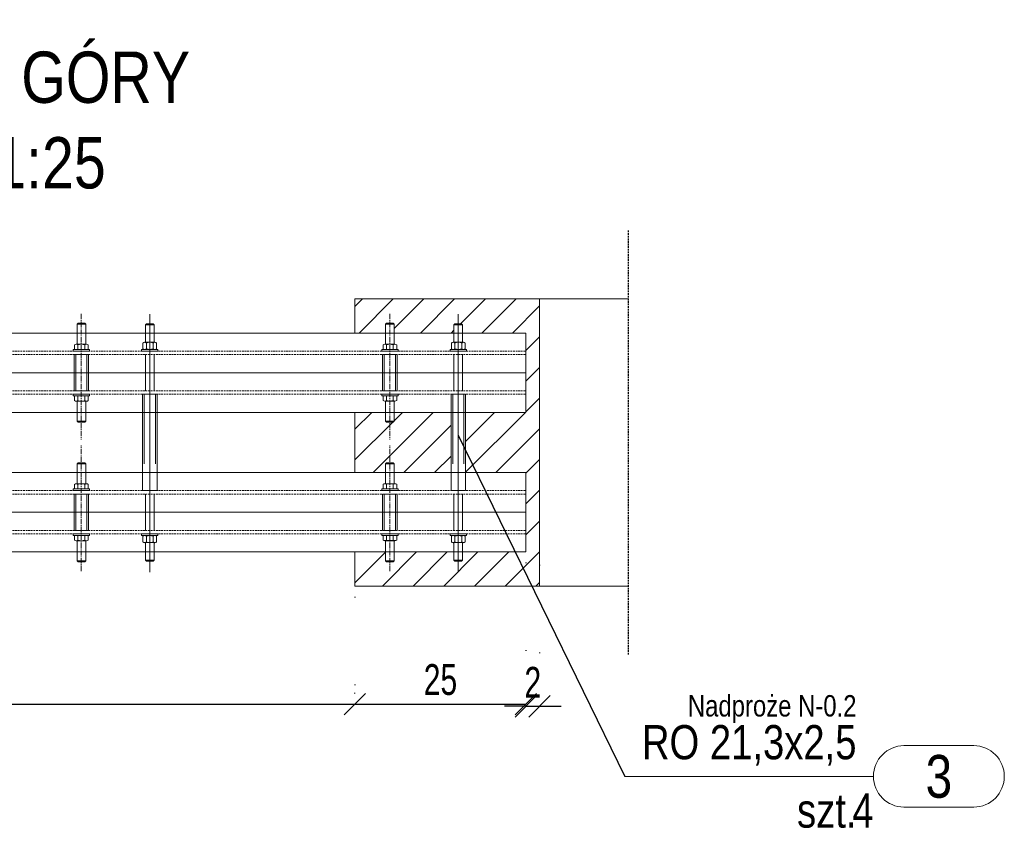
# Model space of a CAD drawing. Header units: millimetres. Extents: x 11149 to 111407, y -107619 to -23630.
# Tile 193 of 245: x 18840 to 18984, y -28742 to -28623. Entities that reach past the tile are written whole.
import ezdxf
from ezdxf.enums import TextEntityAlignment as Align

# ---------------------------------------------------------------- set-up
doc = ezdxf.new("R2010")
doc.units = ezdxf.units.MM
doc.header["$LTSCALE"] = 2
for name, pattern in [('CENTER2', [28.575, 19.05, -3.175, 3.175, -3.175]), ('DOT', [6.35, 0, -6.35]), ('HIDDEN', [9.525, 6.35, -3.175])]:
    doc.linetypes.add(name, pattern=pattern)
doc.layers.get('0').update_dxf_attribs({"plot": 0})
doc.layers.get('Defpoints').update_dxf_attribs({"color": 1})
for name, color, linetype, lineweight in [('e-cad_252', 252, 'HIDDEN', 9), ('e-cad_cienkie', 1, 'Continuous', 9), ('e-cad_opisy', 7, 'Continuous', 9), ('e-cad_osie', 22, 'CENTER2', 9), ('e-cad_stal_kontur', 222, 'Continuous', 20), ('e-cad_stal_ukryte', 222, 'HIDDEN', 9), ('e-cad_wymiary', 4, 'Continuous', 9)]:
    doc.layers.add(name, color=color, linetype=linetype, lineweight=lineweight)
doc.layers.add('e-cad_rzutnie', color=61, linetype='Continuous', lineweight=9, plot=False)
doc.layers.add('e-cad_ukryte', color=30, linetype='HIDDEN')
doc.styles.add('e-cad_1', font='arial.ttf', dxfattribs={"width": 0.7})
doc.styles.add('e-cad_2', font='arial.ttf', dxfattribs={"width": 0.8})
doc.dimstyles.new('e-cad_1_25_[cm]', dxfattribs={"dimscale": 2.5, "dimtxt": 1.8, "dimasz": 1.25, "dimexe": 1.25, "dimexo": 0.625, "dimgap": 0.5, "dimtad": 1, "dimdec": 0, "dimrnd": 1, "dimzin": 1, "dimtxsty": 'e-cad_1', "dimblk": 'OBLIQUE', "dimcen": 2.5, "dimclrd": 256, "dimclre": 252, "dimclrt": 7, "dimadec": 0, "dimazin": 0, "dimtfac": 1, "dimtix": 1, "dimtmove": 2, "dimatfit": 3, "dimldrblk": 'NONE', "dimfxl": 60, "dimfxlon": 1, "dimarcsym": 0})

# ---------------------------------------------------------------- blocks, each defined once
blk = doc.blocks.new('_OBLIQUE')
at = {"color": 0, "linetype": 'ByBlock', "lineweight": -2}
blk.add_line((-0.5, -0.5), (0.5, 0.5), dxfattribs=at)
blk = doc.blocks.new('*D1285')
at = {"layer": 'Defpoints', "color": 0, "ltscale": 0.5}
for p in [(18914.45, -28701.18), (18889.45, -28706.18), (18914.45, -28723.41)]:
    blk.add_point(p, dxfattribs=at)
at = {"layer": 'e-cad_wymiary', "color": 252, "linetype": 'DOT', "lineweight": -2}
for p, q in [((18914.45, -28702.74), (18914.45, -28726.53)), ((18889.45, -28707.74), (18889.45, -28726.53))]:
    blk.add_line(p, q, dxfattribs=at)
at = {"layer": 'e-cad_wymiary', "lineweight": -2}
blk.add_line((18889.45, -28723.41), (18914.45, -28723.41), dxfattribs=at)
at = {"layer": 'e-cad_wymiary', "lineweight": -2, "ltscale": 0.5, "xscale": 3.125, "yscale": 3.125, "zscale": 3.125, "rotation": 180}
blk.add_blockref('_OBLIQUE', (18889.45, -28723.41), dxfattribs=at)
at = {"layer": 'e-cad_wymiary', "lineweight": -2, "ltscale": 0.5, "xscale": 3.125, "yscale": 3.125, "zscale": 3.125}
blk.add_blockref('_OBLIQUE', (18914.45, -28723.41), dxfattribs=at)
at = {"layer": 'e-cad_wymiary', "color": 7, "ltscale": 0.5, "insert": (18901.95, -28719.86), "char_height": 4.5, "attachment_point": 5, "style": 'e-cad_1'}
blk.add_mtext('25', dxfattribs=at)
blk = doc.blocks.new('_None')
blk = doc.blocks.new('*D1286')
at = {"layer": 'Defpoints', "color": 0, "ltscale": 0.5}
for p in [(18914.45, -28701.18), (18916.45, -28701.51), (18916.45, -28723.74)]:
    blk.add_point(p, dxfattribs=at)
at = {"layer": 'e-cad_wymiary', "color": 252, "linetype": 'DOT', "lineweight": -2}
for p, q in [((18914.45, -28702.74), (18914.45, -28726.87)), ((18916.45, -28703.07), (18916.45, -28726.87))]:
    blk.add_line(p, q, dxfattribs=at)
at = {"layer": 'e-cad_wymiary', "lineweight": -2}
for p, q in [((18914.45, -28723.74), (18911.33, -28723.74)), ((18914.45, -28723.74), (18916.45, -28723.74)), ((18916.45, -28723.74), (18919.58, -28723.74))]:
    blk.add_line(p, q, dxfattribs=at)
at = {"layer": 'e-cad_wymiary', "lineweight": -2, "ltscale": 0.5, "xscale": 3.125, "yscale": 3.125, "zscale": 3.125}
blk.add_blockref('_OBLIQUE', (18914.45, -28723.74), dxfattribs=at)
at = {"layer": 'e-cad_wymiary', "lineweight": -2, "ltscale": 0.5, "xscale": 3.125, "yscale": 3.125, "zscale": 3.125, "rotation": 180}
blk.add_blockref('_OBLIQUE', (18916.45, -28723.74), dxfattribs=at)
at = {"layer": 'e-cad_wymiary', "color": 7, "ltscale": 0.5, "insert": (18915.45, -28720.23), "char_height": 4.5, "attachment_point": 5, "style": 'e-cad_1'}
blk.add_mtext('2', dxfattribs=at)
blk = doc.blocks.new('*D1291')
at = {"layer": 'Defpoints', "color": 0, "ltscale": 0.5}
for p in [(18779.45, -28723.41), (18889.45, -28723.41), (18889.45, -28723.41)]:
    blk.add_point(p, dxfattribs=at)
at = {"layer": 'e-cad_wymiary', "color": 252, "linetype": 'DOT', "lineweight": -2}
for p, q in [((18779.45, -28721.85), (18779.45, -28720.28)), ((18889.45, -28721.85), (18889.45, -28720.28))]:
    blk.add_line(p, q, dxfattribs=at)
at = {"layer": 'e-cad_wymiary', "lineweight": -2}
blk.add_line((18779.45, -28723.41), (18889.45, -28723.41), dxfattribs=at)
at = {"layer": 'e-cad_wymiary', "lineweight": -2, "ltscale": 0.5, "xscale": 3.125, "yscale": 3.125, "zscale": 3.125, "rotation": 180}
blk.add_blockref('_OBLIQUE', (18779.45, -28723.41), dxfattribs=at)
at = {"layer": 'e-cad_wymiary', "lineweight": -2, "ltscale": 0.5, "xscale": 3.125, "yscale": 3.125, "zscale": 3.125}
blk.add_blockref('_OBLIQUE', (18889.45, -28723.41), dxfattribs=at)
at = {"layer": 'e-cad_wymiary', "color": 7, "ltscale": 0.5, "insert": (18834.45, -28719.86), "char_height": 4.5, "attachment_point": 5, "style": 'e-cad_1'}
blk.add_mtext('110', dxfattribs=at)
blk = doc.blocks.new('e-cad_StalOpis_1')
at = {"layer": 'e-cad_cienkie', "ltscale": 0.4}
blk.add_lwpolyline([(14.866, 1.8), (10.784, 1.8, 0.991311), (10.784, -1.8), (14.866, -1.8, 0.991311)], format="xyb", close=True, dxfattribs=at)
at = {"layer": 'e-cad_cienkie'}
blk.add_lwpolyline([(0, 0), (9, 0)], dxfattribs=at)
at = {"layer": 'e-cad_opisy', "ltscale": 0.04, "style": 'e-cad_1', "width": 0.8}
for tag, p in [('PROFIL', (8.008, 1)), ('ILOSC', (9.008, -3)), ('s_2', (8.008, -3))]:
    blk.add_attdef(tag, text='', height=2, dxfattribs=at).set_placement(p, align=Align.RIGHT)
at = {"layer": 'e-cad_opisy', "ltscale": 0.04, "style": 'e-cad_1', "width": 0.95, "flags": 1}
blk.add_attdef('s_1', text='', height=2, dxfattribs=at).set_placement((79.6, 1), align=Align.CENTER)
at = {"layer": 'e-cad_opisy', "color": 9, "ltscale": 0.04, "style": 'e-cad_1', "width": 0.8}
blk.add_attdef('NR', text='', height=2.5, dxfattribs=at).set_placement((12.825, 0), align=Align.MIDDLE_CENTER)
at = {"layer": 'e-cad_opisy', "ltscale": 0.04, "style": 'e-cad_1', "width": 0.8, "flags": 1}
for tag, p in [('MASA', (0, -15)), ('OBWOD', (0, -20)), ('GATUNEK_STALI', (0, -25))]:
    blk.add_attdef(tag, p, '', height=3, dxfattribs=at)
at = {"layer": 'e-cad_rzutnie', "ltscale": 0.04, "style": 'e-cad_1', "width": 0.8}
blk.add_attdef('POZYCJA', text='', height=1.25, dxfattribs=at).set_placement((8.008, 3.5), align=Align.RIGHT)
at = {"layer": 'e-cad_rzutnie', "ltscale": 0.04, "style": 'e-cad_1', "width": 0.8, "flags": 1}
blk.add_attdef('DLUGOSC', text='', height=1.25, dxfattribs=at).set_placement((12.825, -2.05), align=Align.TOP_CENTER)

msp = doc.modelspace()

# ---------------------------------------------------------------- hatches: boundary and pattern name
at = {"layer": 'e-cad_252', "ltscale": 10}
h = msp.add_hatch(dxfattribs=at)
h.set_pattern_fill('ANSI31', color=256)
h.set_pattern_definition([(45, (16843.507, -33023.6427), (-2.245064, 2.245064), [])])
h.paths.add_polyline_path([(18889.45, -28701.18), (18893.92, -28701.18), (18893.92, -28702.46), (18894.07, -28702.61), (18895.04, -28702.61), (18895.19, -28702.46), (18895.19, -28701.18), (18903.92, -28701.18), (18903.92, -28702.38), (18904.07, -28702.53), (18905.04, -28702.53), (18905.19, -28702.38), (18905.19, -28701.18), (18914.45, -28701.18), (18914.45, -28695.38), (18914.45, -28689.58), (18905.63, -28689.58), (18905.63, -28680.78), (18914.45, -28680.78), (18914.45, -28674.98), (18914.45, -28669.18), (18905.19, -28669.18), (18905.19, -28667.97), (18905.04, -28667.82), (18904.07, -28667.82), (18903.92, -28667.97), (18903.92, -28669.18), (18895.19, -28669.18), (18895.19, -28667.89), (18895.04, -28667.74), (18894.07, -28667.74), (18893.92, -28667.89), (18893.92, -28669.18), (18889.45, -28669.18), (18889.45, -28664.18), (18916.45, -28664.18), (18916.45, -28706.18), (18889.45, -28706.18)])
h.paths.add_polyline_path([(18889.45, -28689.58), (18889.45, -28680.78), (18893.92, -28680.78), (18893.92, -28682.06), (18894.07, -28682.21), (18895.04, -28682.21), (18895.19, -28682.06), (18895.19, -28680.78), (18903.5, -28680.78), (18903.5, -28689.58), (18895.19, -28689.58), (18895.19, -28688.29), (18895.04, -28688.14), (18894.07, -28688.14), (18893.92, -28688.29), (18893.92, -28689.58)])

# ---------------------------------------------------------------- linework, layer by layer
at = {"layer": 'e-cad_cienkie'}
msp.add_line((18942.75, -28733.98), (18928.91, -28733.98), dxfattribs=at)
at = {"layer": 'e-cad_cienkie', "color": 0, "ltscale": 0.8}
for points in [[(18848.95, -28670.9, 0.302267), (18848.46, -28670.9)], [(18849.95, -28670.9, 0.151134), (18848.95, -28670.9)], [(18850.44, -28670.9, 0.302267), (18849.95, -28670.9)], [(18894.06, -28670.89, 0.302267), (18893.57, -28670.89)], [(18895.05, -28670.89, 0.151134), (18894.06, -28670.89)], [(18895.55, -28670.89, 0.302267), (18895.05, -28670.89)], [(18848.96, -28679.06, -0.302267), (18848.46, -28679.06)], [(18849.95, -28679.06, -0.151134), (18848.96, -28679.06)], [(18850.45, -28679.06, -0.302267), (18849.95, -28679.06)], [(18894.06, -28679.05, -0.302267), (18893.57, -28679.05)], [(18895.06, -28679.05, -0.151134), (18894.06, -28679.05)], [(18895.55, -28679.05, -0.302267), (18895.06, -28679.05)], [(18848.96, -28691.3, 0.302267), (18848.46, -28691.3)], [(18849.95, -28691.3, 0.151134), (18848.96, -28691.3)], [(18850.45, -28691.3, 0.302267), (18849.95, -28691.3)], [(18894.06, -28691.29, 0.302267), (18893.57, -28691.29)], [(18895.06, -28691.29, 0.151134), (18894.06, -28691.29)], [(18895.55, -28691.29, 0.302267), (18895.06, -28691.29)], [(18848.95, -28699.46, -0.302267), (18848.46, -28699.46)], [(18849.95, -28699.46, -0.151134), (18848.95, -28699.46)], [(18850.44, -28699.46, -0.302267), (18849.95, -28699.46)], [(18894.06, -28699.45, -0.302267), (18893.57, -28699.45)], [(18895.05, -28699.45, -0.151134), (18894.06, -28699.45)], [(18895.55, -28699.45, -0.302267), (18895.05, -28699.45)]]:
    msp.add_lwpolyline(points, format="xyb", dxfattribs=at)
for points in [[(18850.2, -28670.82), (18848.71, -28670.82)], [(18848.95, -28671.57), (18848.95, -28670.82)], [(18849.95, -28671.57), (18849.95, -28670.82)], [(18895.3, -28670.82), (18893.81, -28670.82)], [(18894.06, -28671.57), (18894.06, -28670.82)], [(18895.05, -28671.57), (18895.05, -28670.82)], [(18850.65, -28671.82), (18848.25, -28671.82), (18848.25, -28671.57), (18850.65, -28671.57), (18850.65, -28671.82)], [(18848.46, -28671.57), (18848.46, -28670.9)], [(18850.44, -28671.57), (18848.46, -28671.57)], [(18850.44, -28671.57), (18850.44, -28670.9)], [(18895.76, -28671.82), (18893.36, -28671.82), (18893.36, -28671.57), (18895.76, -28671.57), (18895.76, -28671.82)], [(18893.57, -28671.57), (18893.57, -28670.89)], [(18895.55, -28671.57), (18893.57, -28671.57)], [(18895.55, -28671.57), (18895.55, -28670.89)], [(18850.65, -28678.13), (18848.25, -28678.13), (18848.25, -28678.38), (18850.65, -28678.38), (18850.65, -28678.13)], [(18848.46, -28678.38), (18848.46, -28679.06)], [(18850.45, -28678.38), (18848.46, -28678.38)], [(18850.2, -28679.13), (18848.71, -28679.13)], [(18848.96, -28678.38), (18848.96, -28679.13)], [(18849.95, -28678.38), (18849.95, -28679.13)], [(18850.45, -28678.38), (18850.45, -28679.06)], [(18895.76, -28678.13), (18893.36, -28678.13), (18893.36, -28678.38), (18895.76, -28678.38), (18895.76, -28678.13)], [(18893.57, -28678.38), (18893.57, -28679.05)], [(18895.55, -28678.38), (18893.57, -28678.38)], [(18895.3, -28679.13), (18893.82, -28679.13)], [(18894.06, -28678.38), (18894.06, -28679.13)], [(18895.06, -28678.38), (18895.06, -28679.13)], [(18895.55, -28678.38), (18895.55, -28679.05)], [(18850.65, -28692.22), (18848.25, -28692.22), (18848.25, -28691.97), (18850.65, -28691.97), (18850.65, -28692.22)], [(18848.46, -28691.97), (18848.46, -28691.3)], [(18850.45, -28691.97), (18848.46, -28691.97)], [(18850.2, -28691.22), (18848.71, -28691.22)], [(18848.96, -28691.97), (18848.96, -28691.22)], [(18849.95, -28691.97), (18849.95, -28691.22)], [(18850.45, -28691.97), (18850.45, -28691.3)], [(18895.76, -28692.22), (18893.36, -28692.22), (18893.36, -28691.97), (18895.76, -28691.97), (18895.76, -28692.22)], [(18893.57, -28691.97), (18893.57, -28691.29)], [(18895.55, -28691.97), (18893.57, -28691.97)], [(18895.3, -28691.22), (18893.82, -28691.22)], [(18894.06, -28691.97), (18894.06, -28691.22)], [(18895.06, -28691.97), (18895.06, -28691.22)], [(18895.55, -28691.97), (18895.55, -28691.29)], [(18850.65, -28698.53), (18848.25, -28698.53), (18848.25, -28698.78), (18850.65, -28698.78), (18850.65, -28698.53)], [(18848.46, -28698.78), (18848.46, -28699.46)], [(18850.44, -28698.78), (18848.46, -28698.78)], [(18850.2, -28699.53), (18848.71, -28699.53)], [(18848.95, -28698.78), (18848.95, -28699.53)], [(18849.95, -28698.78), (18849.95, -28699.53)], [(18850.44, -28698.78), (18850.44, -28699.46)], [(18895.76, -28698.53), (18893.36, -28698.53), (18893.36, -28698.78), (18895.76, -28698.78), (18895.76, -28698.53)], [(18893.57, -28698.78), (18893.57, -28699.45)], [(18895.55, -28698.78), (18893.57, -28698.78)], [(18895.3, -28699.53), (18893.81, -28699.53)], [(18894.06, -28698.78), (18894.06, -28699.53)], [(18895.05, -28698.78), (18895.05, -28699.53)], [(18895.55, -28698.78), (18895.55, -28699.45)]]:
    msp.add_lwpolyline(points, dxfattribs=at)
at = {"layer": 'e-cad_opisy'}
for p, q in [((18889.45, -28669.18), (18889.45, -28664.18)), ((18929.45, -28664.18), (18889.45, -28664.18)), ((18916.45, -28664.18), (18916.45, -28706.18)), ((18889.45, -28689.58), (18889.45, -28680.78)), ((18889.45, -28706.18), (18889.45, -28701.18)), ((18929.45, -28706.18), (18889.45, -28706.18))]:
    msp.add_line(p, q, dxfattribs=at)
at = {"layer": 'e-cad_opisy', "color": 0, "linetype": 'HIDDEN', "ltscale": 4}
for p, q in [((18848.82, -28667.89), (18850.09, -28667.89)), ((18848.97, -28667.74), (18849.94, -28667.74)), ((18858.97, -28667.82), (18859.94, -28667.82)), ((18893.92, -28667.89), (18895.19, -28667.89)), ((18894.07, -28667.74), (18895.04, -28667.74)), ((18904.07, -28667.82), (18905.04, -28667.82)), ((18858.82, -28667.97), (18860.09, -28667.97)), ((18903.92, -28667.97), (18905.19, -28667.97)), ((18858.82, -28677.62), (18858.82, -28672.33)), ((18860.09, -28677.62), (18860.09, -28672.33)), ((18903.92, -28677.62), (18903.92, -28672.33)), ((18905.19, -28677.62), (18905.19, -28672.33)), ((18848.82, -28682.06), (18850.09, -28682.06)), ((18848.97, -28682.21), (18849.94, -28682.21)), ((18893.92, -28682.06), (18895.19, -28682.06)), ((18894.07, -28682.21), (18895.04, -28682.21)), ((18848.82, -28688.29), (18850.09, -28688.29)), ((18848.97, -28688.14), (18849.94, -28688.14)), ((18893.92, -28688.29), (18895.19, -28688.29)), ((18894.07, -28688.14), (18895.04, -28688.14)), ((18858.82, -28698.02), (18858.82, -28692.73)), ((18860.09, -28698.02), (18860.09, -28692.73)), ((18903.92, -28698.02), (18903.92, -28692.73)), ((18905.19, -28698.02), (18905.19, -28692.73)), ((18848.82, -28702.46), (18850.09, -28702.46)), ((18858.82, -28702.38), (18860.09, -28702.38)), ((18893.92, -28702.46), (18895.19, -28702.46)), ((18903.92, -28702.38), (18905.19, -28702.38)), ((18848.97, -28702.61), (18849.94, -28702.61)), ((18858.97, -28702.53), (18859.94, -28702.53)), ((18894.07, -28702.61), (18895.04, -28702.61)), ((18904.07, -28702.53), (18905.04, -28702.53))]:
    msp.add_line(p, q, dxfattribs=at)
for points in [[(18848.97, -28667.74), (18848.82, -28667.89), (18848.82, -28670.82)], [(18849.94, -28667.74), (18850.09, -28667.89), (18850.09, -28670.82)], [(18858.97, -28667.82), (18858.82, -28667.97), (18858.82, -28670.53)], [(18859.94, -28667.82), (18860.09, -28667.97), (18860.09, -28670.53)], [(18894.07, -28667.74), (18893.92, -28667.89), (18893.92, -28670.82)], [(18895.04, -28667.74), (18895.19, -28667.89), (18895.19, -28670.82)], [(18904.07, -28667.82), (18903.92, -28667.97), (18903.92, -28670.53)], [(18905.04, -28667.82), (18905.19, -28667.97), (18905.19, -28670.53)], [(18848.97, -28682.21), (18848.82, -28682.06), (18848.82, -28679.13)], [(18849.94, -28682.21), (18850.09, -28682.06), (18850.09, -28679.13)], [(18894.07, -28682.21), (18893.92, -28682.06), (18893.92, -28679.13)], [(18895.04, -28682.21), (18895.19, -28682.06), (18895.19, -28679.13)], [(18848.97, -28688.14), (18848.82, -28688.29), (18848.82, -28691.22)], [(18849.94, -28688.14), (18850.09, -28688.29), (18850.09, -28691.22)], [(18894.07, -28688.14), (18893.92, -28688.29), (18893.92, -28691.22)], [(18895.04, -28688.14), (18895.19, -28688.29), (18895.19, -28691.22)], [(18848.97, -28702.61), (18848.82, -28702.46), (18848.82, -28699.53)], [(18849.94, -28702.61), (18850.09, -28702.46), (18850.09, -28699.53)], [(18894.07, -28702.61), (18893.92, -28702.46), (18893.92, -28699.53)], [(18895.04, -28702.61), (18895.19, -28702.46), (18895.19, -28699.53)], [(18858.97, -28702.53), (18858.82, -28702.38), (18858.82, -28699.82)], [(18859.94, -28702.53), (18860.09, -28702.38), (18860.09, -28699.82)], [(18904.07, -28702.53), (18903.92, -28702.38), (18903.92, -28699.82)], [(18905.04, -28702.53), (18905.19, -28702.38), (18905.19, -28699.82)]]:
    msp.add_lwpolyline(points, dxfattribs=at)
at = {"layer": 'e-cad_opisy'}
for points in [[(18858.96, -28670.64, 0.419144), (18858.46, -28670.64)], [(18859.95, -28670.64, 0.209572), (18858.96, -28670.64)], [(18860.45, -28670.64, 0.419144), (18859.95, -28670.64)], [(18904.07, -28670.64, 0.419144), (18903.57, -28670.64)], [(18905.06, -28670.64, 0.209572), (18904.07, -28670.64)], [(18905.55, -28670.64, 0.419144), (18905.06, -28670.64)], [(18858.96, -28671.47, -0.419144), (18858.46, -28671.47)], [(18859.95, -28671.47, -0.209572), (18858.96, -28671.47)], [(18860.45, -28671.47, -0.419144), (18859.95, -28671.47)], [(18904.07, -28671.47, -0.419144), (18903.57, -28671.47)], [(18905.06, -28671.47, -0.209572), (18904.07, -28671.47)], [(18905.55, -28671.47, -0.419144), (18905.06, -28671.47)], [(18858.96, -28698.89, 0.419144), (18858.46, -28698.89)], [(18859.95, -28698.89, 0.209572), (18858.96, -28698.89)], [(18860.45, -28698.89, 0.419144), (18859.95, -28698.89)], [(18904.07, -28698.89, 0.419144), (18903.57, -28698.89)], [(18905.06, -28698.89, 0.209572), (18904.07, -28698.89)], [(18905.55, -28698.89, 0.419144), (18905.06, -28698.89)], [(18858.96, -28699.72, -0.419144), (18858.46, -28699.72)], [(18859.95, -28699.72, -0.209572), (18858.96, -28699.72)], [(18860.45, -28699.72, -0.419144), (18859.95, -28699.72)], [(18904.07, -28699.72, -0.419144), (18903.57, -28699.72)], [(18905.06, -28699.72, -0.209572), (18904.07, -28699.72)], [(18905.55, -28699.72, -0.419144), (18905.06, -28699.72)]]:
    msp.add_lwpolyline(points, format="xyb", dxfattribs=at)
for points in [[(18858.46, -28670.64), (18858.46, -28671.47)], [(18860.2, -28670.53), (18858.71, -28670.53)], [(18858.96, -28670.53), (18858.96, -28671.57)], [(18859.95, -28670.53), (18859.95, -28671.57)], [(18860.45, -28670.64), (18860.45, -28671.47)], [(18903.57, -28670.64), (18903.57, -28671.47)], [(18905.31, -28670.53), (18903.82, -28670.53)], [(18904.07, -28670.53), (18904.07, -28671.57)], [(18905.06, -28670.53), (18905.06, -28671.57)], [(18905.55, -28670.64), (18905.55, -28671.47)], [(18860.65, -28671.82), (18858.25, -28671.82), (18858.25, -28671.57), (18860.65, -28671.57), (18860.65, -28671.82)], [(18860.2, -28671.57), (18858.71, -28671.57)], [(18905.76, -28671.82), (18903.36, -28671.82), (18903.36, -28671.57), (18905.76, -28671.57), (18905.76, -28671.82)], [(18905.31, -28671.57), (18903.82, -28671.57)], [(18860.65, -28698.53), (18858.25, -28698.53), (18858.25, -28698.78), (18860.65, -28698.78), (18860.65, -28698.53)], [(18858.46, -28699.72), (18858.46, -28698.89)], [(18860.2, -28698.78), (18858.71, -28698.78)], [(18858.96, -28699.82), (18858.96, -28698.78)], [(18859.95, -28699.82), (18859.95, -28698.78)], [(18860.45, -28699.72), (18860.45, -28698.89)], [(18905.76, -28698.53), (18903.36, -28698.53), (18903.36, -28698.78), (18905.76, -28698.78), (18905.76, -28698.53)], [(18903.57, -28699.72), (18903.57, -28698.89)], [(18905.31, -28698.78), (18903.82, -28698.78)], [(18904.07, -28699.82), (18904.07, -28698.78)], [(18905.06, -28699.82), (18905.06, -28698.78)], [(18905.55, -28699.72), (18905.55, -28698.89)], [(18860.2, -28699.82), (18858.71, -28699.82)], [(18905.31, -28699.82), (18903.82, -28699.82)]]:
    msp.add_lwpolyline(points, dxfattribs=at)
at = {"layer": 'e-cad_osie', "ltscale": 0.02}
for points in [[(18849.45, -28666.36), (18849.45, -28684.73)], [(18894.56, -28666.36), (18894.56, -28684.72)], [(18849.45, -28703.99), (18849.45, -28685.63)], [(18894.56, -28703.99), (18894.56, -28685.62)]]:
    msp.add_lwpolyline(points, dxfattribs=at)
at = {"layer": 'e-cad_osie'}
for points in [[(18859.45, -28666.43), (18859.45, -28704.11)], [(18904.56, -28666.43), (18904.56, -28704.11)]]:
    msp.add_lwpolyline(points, dxfattribs=at)
at = {"layer": 'e-cad_stal_kontur'}
for points in [[(18754.45, -28669.18), (18914.45, -28669.18)], [(18914.45, -28674.98), (18914.45, -28669.18)], [(18754.45, -28674.98), (18914.45, -28674.98)], [(18754.45, -28674.98), (18914.45, -28674.98)], [(18914.45, -28680.78), (18914.45, -28674.98)], [(18860.52, -28678.13), (18858.39, -28678.13)], [(18905.63, -28678.13), (18903.5, -28678.13)], [(18754.45, -28680.78), (18914.45, -28680.78)], [(18754.45, -28689.58), (18914.45, -28689.58)], [(18914.45, -28695.38), (18914.45, -28689.58)], [(18858.39, -28692.22), (18860.52, -28692.22)], [(18903.5, -28692.22), (18905.63, -28692.22)], [(18754.45, -28695.38), (18914.45, -28695.38)], [(18754.45, -28695.38), (18914.45, -28695.38)], [(18914.45, -28701.18), (18914.45, -28695.38)], [(18754.45, -28701.18), (18914.45, -28701.18)]]:
    msp.add_lwpolyline(points, dxfattribs=at)
at = {"layer": 'e-cad_stal_kontur', "color": 0, "ltscale": 0.8}
for points in [[(18848.39, -28672.33), (18848.39, -28677.62), (18850.52, -28677.62), (18850.52, -28672.33)], [(18893.49, -28672.33), (18893.49, -28677.62), (18895.62, -28677.62), (18895.62, -28672.33)], [(18858.39, -28678.13), (18858.39, -28692.22), (18860.52, -28692.22), (18860.52, -28678.13)], [(18903.5, -28678.13), (18903.5, -28692.22), (18905.63, -28692.22), (18905.63, -28678.13)], [(18848.39, -28698.02), (18848.39, -28692.73), (18850.52, -28692.73), (18850.52, -28698.02)], [(18893.49, -28698.02), (18893.49, -28692.73), (18895.62, -28692.73), (18895.62, -28698.02)]]:
    msp.add_lwpolyline(points, close=True, dxfattribs=at)
at = {"layer": 'e-cad_stal_ukryte', "ltscale": 0.02}
for points in [[(18754.45, -28671.82), (18914.45, -28671.82)], [(18754.45, -28672.33), (18914.45, -28672.33)], [(18754.45, -28677.62), (18914.45, -28677.62)], [(18754.45, -28678.13), (18914.45, -28678.13)], [(18754.45, -28692.22), (18914.45, -28692.22)], [(18754.45, -28692.73), (18914.45, -28692.73)], [(18754.45, -28698.02), (18914.45, -28698.02)], [(18754.45, -28698.53), (18914.45, -28698.53)]]:
    msp.add_lwpolyline(points, dxfattribs=at)
at = {"layer": 'e-cad_stal_ukryte', "color": 0, "ltscale": 0.8}
for points in [[(18848.64, -28672.33), (18848.64, -28677.62)], [(18850.27, -28672.33), (18850.27, -28677.62)], [(18893.74, -28672.33), (18893.74, -28677.62)], [(18895.37, -28672.33), (18895.37, -28677.62)], [(18858.64, -28678.13), (18858.64, -28692.22)], [(18860.27, -28678.13), (18860.27, -28692.22)], [(18903.75, -28678.13), (18903.75, -28692.22)], [(18905.38, -28678.13), (18905.38, -28692.22)], [(18848.64, -28698.02), (18848.64, -28692.73)], [(18850.27, -28698.02), (18850.27, -28692.73)], [(18893.74, -28698.02), (18893.74, -28692.73)], [(18895.37, -28698.02), (18895.37, -28692.73)]]:
    msp.add_lwpolyline(points, dxfattribs=at)
at = {"layer": 'e-cad_ukryte', "ltscale": 0.02}
msp.add_line((18929.45, -28716.18), (18929.45, -28654.18), dxfattribs=at)

# ---------------------------------------------------------------- block references
at = {"layer": 'e-cad_opisy', "ltscale": 0.5, "xscale": 2.5, "yscale": 2.5, "zscale": 2.5}
msp.add_blockref('e-cad_StalOpis_1', (18942.75, -28733.98), dxfattribs=at).add_auto_attribs({'NR': '3', 'PROFIL': 'RO 21,3x2,5', 'ILOSC': '4', 'POZYCJA': 'Nadproże N-0.2', 's_2': 'szt.'})

# ---------------------------------------------------------------- texts
at = {"layer": 'e-cad_opisy', "ltscale": 0.8, "insert": (18833.92, -28648.15), "char_height": 7.5, "width": 113.777, "attachment_point": 8, "style": 'e-cad_2'}
msp.add_mtext('WIDOK Z GÓRY\\Pskala 1:25', dxfattribs=at)

# ---------------------------------------------------------------- dimensions: what is measured, and where the dimension line sits
at = {"layer": 'e-cad_wymiary'}
for base, p1, p2, picture, middle in [((18914.45, -28723.41), (18889.45, -28706.18), (18914.45, -28701.18), '*D1285', (18901.95, -28719.86)), ((18916.45, -28723.74), (18914.45, -28701.18), (18916.45, -28701.51), '*D1286', (18915.45, -28720.23)), ((18889.45, -28723.41), (18779.45, -28723.41), (18889.45, -28723.41), '*D1291', (18834.45, -28719.86))]:
    dim = msp.add_linear_dim(base=base, p1=p1, p2=p2, dimstyle='e-cad_1_25_[cm]', dxfattribs=at)
    dim.commit()
    dim.dimension.update_dxf_attribs({"geometry": picture, "text_midpoint": middle})

# ---------------------------------------------------------------- leaders
at = {"layer": 'e-cad_cienkie', "has_arrowhead": 0}
msp.add_leader([(18904.56, -28684.13), (18928.91, -28733.98)], dimstyle='e-cad_1_25_[cm]', override={"dimldrblk": 'None'}, dxfattribs=at)

doc.saveas('drawing.dxf')
